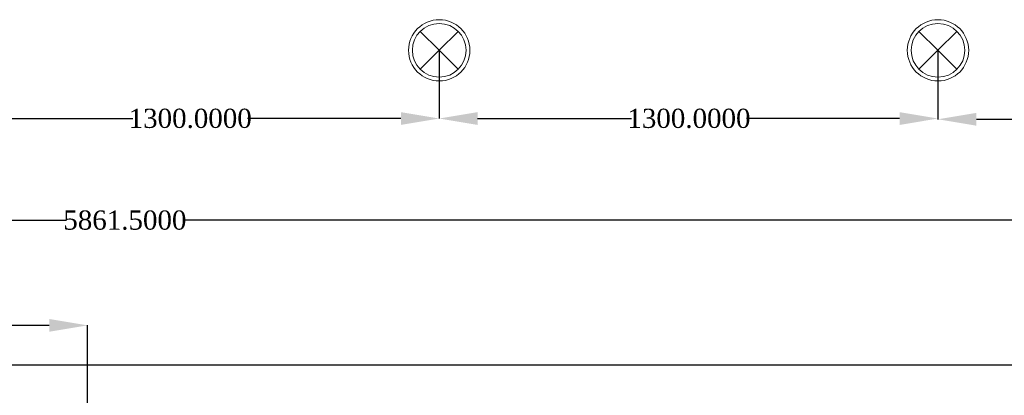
# Model space of a CAD drawing. Header units: inches. Extents: x -78787 to 29484, y -9517 to 23232.
# Tile 173 of 256: x 4412 to 6979, y 2564 to 3544. Entities that reach past the tile are written whole.
import ezdxf

# ---------------------------------------------------------------- set-up
doc = ezdxf.new("R2010")
doc.units = ezdxf.units.IN
doc.header["$MEASUREMENT"] = 0
for name, color, linetype in [('- ავარიული განათება', 7, 'Continuous'), ('- განათება', 7, 'Continuous'), ('- საშტეფცელო როზეტები', 7, 'Continuous')]:
    doc.layers.add(name, color=color, linetype=linetype)
doc.layers.add('New_Interior - Lamp_Pen_No__77', color=7, linetype='Continuous', lineweight=20, true_color=0xffeb28)
doc.styles.get("Standard").update_dxf_attribs({"font": 'arial.ttf'})
doc.dimstyles.get("Standard").update_dxf_attribs({"dimtxt": 0.18, "dimasz": 0.18, "dimexe": 0.18, "dimexo": 0.0625, "dimgap": 0.09, "dimtad": 0, "dimtih": 1, "dimtoh": 1, "dimdec": 4, "dimzin": 0, "dimdsep": 46, "dimtxsty": 'Standard', "dimcen": 0.09, "dimadec": 0, "dimazin": 0, "dimtfac": 1, "dimtdec": 4, "dimtofl": 0, "dimtmove": 0, "dimatfit": 3, "dimfxl": 1, "dimtolj": 1, "dimtzin": 0, "dimarcsym": 0})

# ---------------------------------------------------------------- blocks, each defined once
blk = doc.blocks.new('Recessed Spot')
at = {"layer": 'New_Interior - Lamp_Pen_No__77', "color": 2, "linetype": 'Continuous', "lineweight": 20, "true_color": 0xffeb28}
for q in [(-49.5, 49.5), (49.5, 49.5), (-49.5, -49.5), (49.5, -49.5)]:
    blk.add_line((0, 0), q, dxfattribs=at)
at = {"layer": 'New_Interior - Lamp_Pen_No__77', "color": 2, "linetype": 'Continuous', "lineweight": 20, "true_color": 0xffeb28, "flags": 128}
blk.add_lwpolyline([(80, 0, 1), (-80, 0, 1)], format="xyb", close=True, dxfattribs=at)
at = {"layer": 'New_Interior - Lamp_Pen_No__77', "color": 2, "linetype": 'Continuous', "lineweight": 20, "true_color": 0xffeb28}
blk.add_circle((0, 0), 70, dxfattribs=at)
blk = doc.blocks.new('*D920')
at = {"layer": '- განათება', "color": 0, "lineweight": -2, "transparency": 16777216}
for p, q in [((4205.9, 3463.9), (4205.9, 3285.8)), ((5505.9, 3463.9), (5505.9, 3285.8)), ((4305.9, 3286), (4707.2, 3286)), ((5405.9, 3286), (5006.4, 3286))]:
    blk.add_line(p, q, dxfattribs=at)
at = {"layer": '- განათება', "color": 0, "transparency": 16777216}
for points in [[(4305.9, 3302.7), (4305.9, 3269.3), (4205.9, 3286)], [(5405.9, 3302.7), (5405.9, 3269.3), (5505.9, 3286)]]:
    blk.add_solid(points, dxfattribs=at)
at = {"layer": 'Defpoints', "color": 0, "transparency": 16777216}
for p in [(4205.9, 3464), (5505.9, 3464), (5505.9, 3286)]:
    blk.add_point(p, dxfattribs=at)
at = {"layer": '- განათება', "color": 0, "transparency": 16777216, "insert": (4856.8, 3286), "char_height": 50, "attachment_point": 5}
blk.add_mtext('\\A1;{\\fSylfaen|b0|i0|c0|p18;1300.0000}', dxfattribs=at)
blk = doc.blocks.new('*D921')
at = {"layer": '- განათება', "color": 0, "lineweight": -2, "transparency": 16777216}
for p, q in [((5505.9, 3463.9), (5505.9, 3285.8)), ((6805.9, 3463.9), (6805.9, 3285.8)), ((5605.9, 3286), (6007.2, 3286)), ((6705.9, 3286), (6306.4, 3286))]:
    blk.add_line(p, q, dxfattribs=at)
at = {"layer": '- განათება', "color": 0, "transparency": 16777216}
for points in [[(5605.9, 3302.7), (5605.9, 3269.3), (5505.9, 3286)], [(6705.9, 3302.7), (6705.9, 3269.3), (6805.9, 3286)]]:
    blk.add_solid(points, dxfattribs=at)
at = {"layer": 'Defpoints', "color": 0, "transparency": 16777216}
for p in [(5505.9, 3464), (6805.9, 3464), (6805.9, 3286)]:
    blk.add_point(p, dxfattribs=at)
at = {"layer": '- განათება', "color": 0, "transparency": 16777216, "insert": (6156.8, 3286), "char_height": 50, "attachment_point": 5}
blk.add_mtext('\\A1;{\\fSylfaen|b0|i0|c0|p18;1300.0000}', dxfattribs=at)
blk = doc.blocks.new('*D922')
at = {"layer": '- განათება', "color": 0, "lineweight": -2, "transparency": 16777216}
for p, q in [((6805.9, 3463.9), (6805.9, 3283.8)), ((7805.9, 3463.9), (7805.9, 3283.8)), ((6905.9, 3284), (7255.9, 3284)), ((7705.9, 3284), (7555.1, 3284))]:
    blk.add_line(p, q, dxfattribs=at)
at = {"layer": '- განათება', "color": 0, "transparency": 16777216}
for points in [[(6905.9, 3300.7), (6905.9, 3267.3), (6805.9, 3284)], [(7705.9, 3300.7), (7705.9, 3267.3), (7805.9, 3284)]]:
    blk.add_solid(points, dxfattribs=at)
at = {"layer": 'Defpoints', "color": 0, "transparency": 16777216}
for p in [(6805.9, 3464), (7805.9, 3464), (7805.9, 3284)]:
    blk.add_point(p, dxfattribs=at)
at = {"layer": '- განათება', "color": 0, "transparency": 16777216, "insert": (7405.5, 3284), "char_height": 50, "attachment_point": 5}
blk.add_mtext('\\A1;{\\fSylfaen|b0|i0|c0|p18;1000.0000}', dxfattribs=at)
blk = doc.blocks.new('*D1310')
at = {"layer": '- საშტეფცელო როზეტები', "color": 0, "lineweight": -2, "transparency": 16777216}
for p, q in [((2575.1, 1616.7), (2575.1, 2746.4)), ((2675.1, 2746.3), (3475.3, 2746.3)), ((4489.4, 2746.3), (3780.5, 2746.3)), ((4589.4, 1424.3), (4589.4, 2746.4))]:
    blk.add_line(p, q, dxfattribs=at)
at = {"layer": '- საშტეფცელო როზეტები', "color": 0, "transparency": 16777216}
for points in [[(2675.1, 2762.9), (2675.1, 2729.6), (2575.1, 2746.3)], [(4489.4, 2762.9), (4489.4, 2729.6), (4589.4, 2746.3)]]:
    blk.add_solid(points, dxfattribs=at)
at = {"layer": 'Defpoints', "color": 0, "transparency": 16777216}
for p in [(2575.1, 2746.3), (2575.1, 1616.6), (4589.4, 1424.2)]:
    blk.add_point(p, dxfattribs=at)
at = {"layer": '- საშტეფცელო როზეტები', "color": 0, "transparency": 16777216, "insert": (3627.9, 2746.3), "char_height": 50, "attachment_point": 5}
blk.add_mtext('\\A1;{\\fSylfaen|b0|i0|c0|p18;2014.2746}', dxfattribs=at)
blk = doc.blocks.new('*D1351')
at = {"layer": '- ავარიული განათება', "color": 0, "lineweight": -2, "transparency": 16777216}
for p, q in [((1812, 2565.3), (1812, 3020.7)), ((1912, 3020.5), (4534.2, 3020.5)), ((7573.5, 3020.5), (4838.8, 3020.5)), ((7673.5, 2565.3), (7673.5, 3020.7))]:
    blk.add_line(p, q, dxfattribs=at)
at = {"layer": '- ავარიული განათება', "color": 0, "transparency": 16777216}
for points in [[(1912, 3037.2), (1912, 3003.8), (1812, 3020.5)], [(7573.5, 3037.2), (7573.5, 3003.8), (7673.5, 3020.5)]]:
    blk.add_solid(points, dxfattribs=at)
at = {"layer": 'Defpoints', "color": 0, "transparency": 16777216}
for p in [(7673.5, 3020.5), (1812, 2565.3), (7673.5, 2565.3)]:
    blk.add_point(p, dxfattribs=at)
at = {"layer": '- ავარიული განათება', "color": 0, "transparency": 16777216, "insert": (4686.5, 3020.5), "char_height": 50, "attachment_point": 5}
blk.add_mtext('\\A1;{\\fSylfaen|b0|i0|c0|p18;5861.5000}', dxfattribs=at)

msp = doc.modelspace()

# ---------------------------------------------------------------- linework, layer by layer
at = {"layer": '- ავარიული განათება', "color": 3}
msp.add_lwpolyline([(2004, 2643.35514), (19725.10554, 2643.35514)], dxfattribs=at)

# ---------------------------------------------------------------- block references
at = {"layer": '- განათება', "color": 2, "linetype": 'Continuous', "lineweight": 20, "true_color": 0xffeb28, "zscale": 1000}
msp.add_blockref('Recessed Spot', (5505.93152, 3463.9634), dxfattribs=at)
at = {"layer": '- განათება', "color": 3, "linetype": 'Continuous', "lineweight": 20, "zscale": 1000}
msp.add_blockref('Recessed Spot', (6805.93152, 3463.9634), dxfattribs=at)

# ---------------------------------------------------------------- dimensions: what is measured, and where the dimension line sits
at = {"layer": '- ავარიული განათება', "color": 1}
dim = msp.add_linear_dim(base=(7673.48419, 3020.5), p1=(1811.98419, 2565.27889), p2=(7673.48419, 2565.27889), text='{\\fSylfaen|b0|i0|c0|p18;<>}', dimstyle='Standard', override={"dimtxt": 50, "dimasz": 100}, dxfattribs=at)
dim.commit()
dim.dimension.update_dxf_attribs({"geometry": '*D1351', "text_midpoint": (4686.5, 3020.5), "dimtype": 160})
at = {"layer": '- განათება', "color": 1}
for base, p1, p2, picture, middle in [((5505.93152, 3286), (4205.93152, 3463.9634), (5505.93152, 3463.9634), '*D920', (4856.80359, 3286)), ((6805.93152, 3286), (5505.93152, 3463.9634), (6805.93152, 3463.9634), '*D921', (6156.80359, 3286)), ((7805.93152, 3284), (6805.93152, 3463.9634), (7805.93152, 3463.9634), '*D922', (7405.5, 3284))]:
    dim = msp.add_linear_dim(base=base, p1=p1, p2=p2, text='{\\fSylfaen|b0|i0|c0|p18;<>}', dimstyle='Standard', override={"dimtxt": 50, "dimasz": 100}, dxfattribs=at)
    dim.commit()
    dim.dimension.update_dxf_attribs({"geometry": picture, "text_midpoint": middle, "dimtype": 160})
at = {"layer": '- საშტეფცელო როზეტები', "color": 1}
dim = msp.add_linear_dim(base=(2575.12757, 2746.25341), p1=(4589.40216, 1424.24898), p2=(2575.12757, 1616.64941), angle=180, text='{\\fSylfaen|b0|i0|c0|p18;<>}', dimstyle='Standard', override={"dimtxt": 50, "dimasz": 100}, dxfattribs=at)
dim.commit()
dim.dimension.update_dxf_attribs({"geometry": '*D1310', "text_midpoint": (3627.8685, 2746.25341), "dimtype": 160})

doc.saveas('drawing.dxf')
